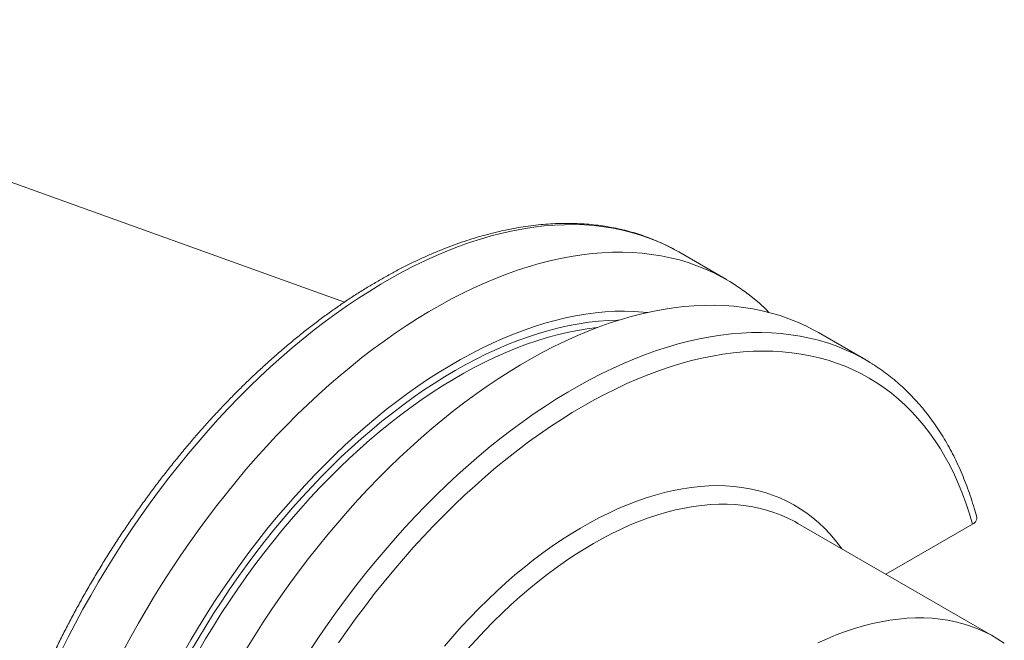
# Model space of a CAD drawing. Header units: inches. Extents: x 0.5 to 16.5, y 0.2 to 10.8.
# Tile 11 of 13: x 12 to 13.4, y 8.7 to 9.6. Entities that reach past the tile are written whole.
import ezdxf

# ---------------------------------------------------------------- set-up
doc = ezdxf.new("R2010")
doc.units = ezdxf.units.IN
doc.header["$MEASUREMENT"] = 0

msp = doc.modelspace()

# ---------------------------------------------------------------- linework, layer by layer
at = {"color": 7, "linetype": 'Continuous', "lineweight": 15}
for p, q in [((12.4961, 9.1694), (11.3793, 9.5719)), ((13.0408, 9.2017), (12.9726, 9.241)), ((13.239, 9.0873), (13.1717, 9.1261)), ((13.1423, 8.8544), (13.142, 8.8546)), ((13.4228, 8.6925), (13.1423, 8.8544)), ((13.2678, 8.7819), (13.3912, 8.8531))]:
    msp.add_line(p, q, dxfattribs=at)
at = {"color": 8, "linetype": 'Continuous', "lineweight": 0, "flags": 128}
for points in [[(12.964, 9.2458), (12.9545, 9.2506), (12.9426, 9.256), (12.9305, 9.2609), (12.9181, 9.2652), (12.9054, 9.2689), (12.8924, 9.2722), (12.8793, 9.2748), (12.8658, 9.277), (12.8522, 9.2785), (12.8383, 9.2795), (12.8243, 9.28), (12.81, 9.2799), (12.7955, 9.2793), (12.7809, 9.2781), (12.7661, 9.2763), (12.7512, 9.274), (12.7361, 9.2712), (12.7209, 9.2678), (12.7055, 9.2638), (12.6901, 9.2593), (12.6746, 9.2543), (12.6589, 9.2487), (12.6432, 9.2426), (12.6275, 9.236), (12.6116, 9.2288), (12.5958, 9.2212), (12.5799, 9.213), (12.564, 9.2043), (12.5481, 9.1951), (12.5322, 9.1854), (12.5163, 9.1753), (12.5004, 9.1646), (12.4846, 9.1535), (12.4688, 9.1419), (12.4531, 9.1299), (12.4375, 9.1174), (12.4219, 9.1045), (12.4065, 9.0912), (12.3911, 9.0774), (12.3759, 9.0632), (12.3608, 9.0487), (12.3459, 9.0337), (12.3311, 9.0184), (12.3165, 9.0027), (12.302, 8.9867), (12.2878, 8.9703), (12.2737, 8.9536), (12.2598, 8.9366), (12.2462, 8.9192), (12.2328, 8.9016), (12.2196, 8.8837), (12.2066, 8.8656), (12.194, 8.8471), (12.1815, 8.8285), (12.1694, 8.8096), (12.1575, 8.7905), (12.1459, 8.7712), (12.1347, 8.7517), (12.1237, 8.7321), (12.113, 8.7123), (12.1027, 8.6923), (12.0927, 8.6723)], [(12.8879, 9.1441), (12.8857, 9.144), (12.8722, 9.1436), (12.8584, 9.1426), (12.8445, 9.141), (12.8305, 9.1389), (12.8163, 9.1363), (12.8019, 9.1331), (12.7875, 9.1294), (12.7729, 9.1251), (12.7583, 9.1203), (12.7435, 9.115), (12.7287, 9.1091), (12.7138, 9.1028), (12.6989, 9.0959), (12.684, 9.0885), (12.669, 9.0806), (12.654, 9.0721), (12.639, 9.0632), (12.624, 9.0539), (12.6091, 9.044), (12.5941, 9.0337), (12.5793, 9.0229), (12.5645, 9.0116), (12.5497, 8.9999), (12.5351, 8.9878), (12.5205, 8.9753), (12.5061, 8.9623), (12.4917, 8.949), (12.4775, 8.9352), (12.4635, 8.9211), (12.4496, 8.9066), (12.4358, 8.8917), (12.4223, 8.8765), (12.4089, 8.8609), (12.3957, 8.8451), (12.3827, 8.8289), (12.37, 8.8124), (12.3575, 8.7957), (12.3452, 8.7786), (12.3331, 8.7614), (12.3214, 8.7438), (12.3099, 8.7261), (12.2986, 8.7081), (12.2877, 8.69), (12.2771, 8.6717)], [(12.8566, 9.1333), (12.8561, 9.1333), (12.8422, 9.1315), (12.8281, 9.1292), (12.8138, 9.1264), (12.7994, 9.1229), (12.7849, 9.119), (12.7703, 9.1145), (12.7556, 9.1095), (12.7408, 9.1039), (12.726, 9.0978), (12.7111, 9.0912), (12.6962, 9.0841), (12.6812, 9.0764), (12.6662, 9.0683), (12.6512, 9.0596), (12.6362, 9.0504), (12.6213, 9.0408), (12.6063, 9.0307), (12.5914, 9.0201), (12.5766, 9.0091), (12.5618, 8.9976), (12.5471, 8.9856), (12.5325, 8.9733), (12.518, 8.9605), (12.5036, 8.9473), (12.4894, 8.9337), (12.4753, 8.9197), (12.4613, 8.9053), (12.4475, 8.8906), (12.4339, 8.8755), (12.4204, 8.8601), (12.4072, 8.8443), (12.3941, 8.8282), (12.3813, 8.8119), (12.3687, 8.7952), (12.3563, 8.7783), (12.3442, 8.7611), (12.3324, 8.7436), (12.3208, 8.7259), (12.3095, 8.708), (12.2985, 8.6899), (12.2877, 8.6716)], [(13.2303, 9.0921), (13.2209, 9.0968), (13.209, 9.1022), (13.1968, 9.1071), (13.1844, 9.1114), (13.1717, 9.1152), (13.1588, 9.1184), (13.1456, 9.1211), (13.1322, 9.1232), (13.1185, 9.1248), (13.1047, 9.1258), (13.0906, 9.1263), (13.0763, 9.1262), (13.0619, 9.1255), (13.0473, 9.1243), (13.0325, 9.1226), (13.0175, 9.1203), (13.0024, 9.1174), (12.9872, 9.114), (12.9719, 9.11), (12.9564, 9.1055), (12.9409, 9.1005), (12.9253, 9.0949), (12.9096, 9.0888), (12.8938, 9.0822), (12.878, 9.0751), (12.8621, 9.0674), (12.8462, 9.0592), (12.8303, 9.0505), (12.8144, 9.0413), (12.7985, 9.0317), (12.7826, 9.0215), (12.7667, 9.0109), (12.7509, 8.9997), (12.7352, 8.9882), (12.7194, 8.9761), (12.7038, 8.9637), (12.6883, 8.9507), (12.6728, 8.9374), (12.6575, 8.9236), (12.6423, 8.9095), (12.6272, 8.8949), (12.6122, 8.88), (12.5975, 8.8647), (12.5828, 8.849), (12.5684, 8.8329), (12.5541, 8.8165), (12.54, 8.7998), (12.5262, 8.7828), (12.5125, 8.7655), (12.4991, 8.7479), (12.4859, 8.73), (12.473, 8.7118), (12.4603, 8.6934), (12.4479, 8.6747)], [(13.3912, 8.8531), (13.3868, 8.868), (13.3821, 8.8824), (13.3769, 8.8965), (13.3714, 8.9101), (13.3655, 8.9234), (13.3592, 8.9362), (13.3524, 8.9486), (13.3454, 8.9606), (13.3379, 8.9721), (13.3301, 8.9832), (13.3219, 8.9938), (13.3133, 9.004), (13.3044, 9.0136), (13.2952, 9.0228), (13.2856, 9.0315), (13.2756, 9.0397), (13.2654, 9.0474), (13.2548, 9.0546), (13.244, 9.0613), (13.2328, 9.0674), (13.2213, 9.0731), (13.2096, 9.0782), (13.1976, 9.0827), (13.1853, 9.0868), (13.1728, 9.0903), (13.16, 9.0932), (13.1469, 9.0956), (13.1337, 9.0975), (13.1202, 9.0988), (13.1065, 9.0996), (13.0926, 9.0999), (13.0786, 9.0995), (13.0643, 9.0987), (13.0499, 9.0973), (13.0353, 9.0953), (13.0206, 9.0928), (13.0057, 9.0898), (12.9907, 9.0862), (12.9756, 9.0821), (12.9604, 9.0774), (12.9452, 9.0723), (12.9298, 9.0666), (12.9143, 9.0603), (12.8988, 9.0536), (12.8833, 9.0463), (12.8677, 9.0385), (12.8521, 9.0303), (12.8365, 9.0215), (12.8209, 9.0122), (12.8053, 9.0025), (12.7897, 8.9923), (12.7742, 8.9816), (12.7587, 8.9705), (12.7432, 8.9589), (12.7279, 8.9468), (12.7126, 8.9343), (12.6974, 8.9214), (12.6823, 8.9081), (12.6673, 8.8944), (12.6524, 8.8803), (12.6377, 8.8658), (12.6231, 8.8509), (12.6087, 8.8357), (12.5944, 8.8201), (12.5804, 8.8041), (12.5665, 8.7879), (12.5528, 8.7713), (12.5393, 8.7544), (12.5261, 8.7372), (12.513, 8.7198), (12.5002, 8.702), (12.4877, 8.6841)], [(12.6386, 8.6796), (12.6506, 8.6935), (12.6628, 8.7071), (12.6752, 8.7203), (12.6877, 8.7332), (12.7004, 8.7457), (12.7132, 8.7579), (12.7262, 8.7696), (12.7392, 8.7809), (12.7524, 8.7918), (12.7656, 8.8023), (12.7789, 8.8123), (12.7923, 8.8218), (12.8057, 8.831), (12.8191, 8.8396), (12.8326, 8.8477), (12.846, 8.8554), (12.8595, 8.8626), (12.8729, 8.8692), (12.8863, 8.8754), (12.8996, 8.881), (12.9129, 8.8862), (12.9261, 8.8908), (12.9392, 8.8948), (12.9522, 8.8984), (12.9651, 8.9014), (12.9779, 8.9038), (12.9905, 8.9057), (13.003, 8.9071), (13.0153, 8.9079), (13.0274, 8.9082), (13.0394, 8.9079), (13.0511, 8.907), (13.0626, 8.9057), (13.0739, 8.9037), (13.085, 8.9013), (13.0958, 8.8983), (13.1064, 8.8947), (13.1166, 8.8906), (13.1267, 8.886), (13.1364, 8.8809), (13.1458, 8.8752), (13.1549, 8.8691), (13.1637, 8.8624), (13.1722, 8.8552), (13.1803, 8.8475), (13.1881, 8.8394), (13.1956, 8.8307), (13.2027, 8.8216), (13.2052, 8.8181)], [(13.142, 8.8546), (13.1378, 8.8569), (13.1282, 8.8618), (13.1183, 8.8662), (13.1081, 8.87), (13.0976, 8.8733), (13.0869, 8.8761), (13.0759, 8.8783), (13.0647, 8.8799), (13.0533, 8.8811), (13.0417, 8.8816), (13.0299, 8.8817), (13.0179, 8.8812), (13.0057, 8.8801), (12.9933, 8.8785), (12.9809, 8.8763), (12.9682, 8.8737), (12.9555, 8.8704), (12.9427, 8.8666), (12.9297, 8.8623), (12.9167, 8.8575), (12.9036, 8.8522), (12.8905, 8.8463), (12.8773, 8.8399), (12.8641, 8.833), (12.8509, 8.8257), (12.8376, 8.8178), (12.8244, 8.8094), (12.8112, 8.8006), (12.7981, 8.7913), (12.785, 8.7816), (12.772, 8.7714), (12.759, 8.7608), (12.7462, 8.7497), (12.7334, 8.7382), (12.7208, 8.7264), (12.7083, 8.7141), (12.696, 8.7015), (12.6838, 8.6885), (12.6718, 8.6752)]]:
    msp.add_lwpolyline(points, dxfattribs=at)
at = {"color": 7, "linetype": 'Continuous', "lineweight": 15, "flags": 128}
for points in [[(12.9726, 9.241), (12.9661, 9.2447), (12.964, 9.2458)], [(13.1011, 9.1549), (13.0971, 9.1589), (13.0875, 9.1679), (13.0775, 9.1764), (13.0671, 9.1844), (13.0565, 9.1919), (13.0455, 9.1989), (13.0342, 9.2053), (13.0226, 9.2113), (13.0108, 9.2167), (12.9986, 9.2215), (12.9862, 9.2258), (12.9735, 9.2296), (12.9606, 9.2328), (12.9474, 9.2355), (12.934, 9.2376), (12.9203, 9.2392), (12.9065, 9.2402), (12.8924, 9.2407), (12.8781, 9.2406), (12.8637, 9.2399), (12.849, 9.2387), (12.8343, 9.237), (12.8193, 9.2347), (12.8042, 9.2318), (12.789, 9.2284), (12.7737, 9.2245), (12.7582, 9.22), (12.7427, 9.2149), (12.7271, 9.2094), (12.7114, 9.2033), (12.6956, 9.1966), (12.6798, 9.1895), (12.6639, 9.1818), (12.648, 9.1736), (12.6321, 9.165), (12.6162, 9.1558), (12.6003, 9.1461), (12.5844, 9.1359), (12.5685, 9.1253), (12.5527, 9.1142), (12.5369, 9.1026), (12.5212, 9.0906), (12.5056, 9.0781), (12.4901, 9.0652), (12.4746, 9.0518), (12.4593, 9.0381), (12.4441, 9.0239), (12.429, 9.0093), (12.414, 8.9944), (12.3992, 8.9791), (12.3846, 8.9634), (12.3702, 8.9474), (12.3559, 8.931), (12.3418, 8.9143), (12.328, 8.8972), (12.3143, 8.8799), (12.3009, 8.8623), (12.2877, 8.8444), (12.2748, 8.8262), (12.2621, 8.8078), (12.2497, 8.7892), (12.2375, 8.7703), (12.2256, 8.7512), (12.2141, 8.7319), (12.2028, 8.7124), (12.1918, 8.6928), (12.1812, 8.673)], [(13.1717, 9.1261), (13.1651, 9.1298), (13.1535, 9.1357), (13.1417, 9.1411), (13.1295, 9.146), (13.1171, 9.1503), (13.1044, 9.154), (13.0915, 9.1573), (13.0783, 9.1599), (13.0649, 9.1621), (13.0512, 9.1636), (13.0373, 9.1647), (13.0233, 9.1651), (13.009, 9.165), (12.9946, 9.1644), (12.9799, 9.1632), (12.9651, 9.1614), (12.9502, 9.1591), (12.9351, 9.1563), (12.9199, 9.1529), (12.9046, 9.1489), (12.8891, 9.1444), (12.8736, 9.1394), (12.8579, 9.1338), (12.8422, 9.1277), (12.8265, 9.1211), (12.8106, 9.1139), (12.7948, 9.1063), (12.7789, 9.0981), (12.763, 9.0894), (12.7471, 9.0802), (12.7312, 9.0705), (12.7153, 9.0604), (12.6994, 9.0497), (12.6836, 9.0386), (12.6678, 9.027), (12.6521, 9.015), (12.6365, 9.0025), (12.6209, 8.9896), (12.6055, 8.9763), (12.5902, 8.9625), (12.5749, 8.9483), (12.5599, 8.9338), (12.5449, 8.9188), (12.5301, 8.9035), (12.5155, 8.8878), (12.5011, 8.8718), (12.4868, 8.8554), (12.4727, 8.8387), (12.4589, 8.8217), (12.4452, 8.8044), (12.4318, 8.7867), (12.4186, 8.7688), (12.4057, 8.7507), (12.393, 8.7322), (12.3805, 8.7136), (12.3684, 8.6947), (12.3565, 8.6756)], [(12.9287, 9.1549), (12.9221, 9.1555), (12.9088, 9.1564), (12.8954, 9.1567), (12.8817, 9.1565), (12.8679, 9.1557), (12.8539, 9.1544), (12.8397, 9.1525), (12.8254, 9.15), (12.811, 9.147), (12.7964, 9.1435), (12.7817, 9.1394), (12.7669, 9.1348), (12.7521, 9.1297), (12.7371, 9.124), (12.7221, 9.1178), (12.707, 9.1111), (12.6919, 9.1038), (12.6767, 9.0961), (12.6616, 9.0878), (12.6464, 9.079), (12.6312, 9.0698), (12.6161, 9.0601), (12.601, 9.0499), (12.5859, 9.0392), (12.5709, 9.028), (12.5559, 9.0165), (12.5411, 9.0044), (12.5263, 8.992), (12.5116, 8.9791), (12.497, 8.9658), (12.4826, 8.9521), (12.4683, 8.938), (12.4541, 8.9236), (12.4401, 8.9088), (12.4263, 8.8936), (12.4126, 8.8781), (12.3992, 8.8622), (12.3859, 8.846), (12.3729, 8.8296), (12.3601, 8.8128), (12.3475, 8.7957), (12.3351, 8.7784), (12.3231, 8.7609), (12.3112, 8.7431), (12.2997, 8.725), (12.2884, 8.7068), (12.2774, 8.6884), (12.2668, 8.6698)], [(13.1707, 8.6843), (13.1839, 8.6901), (13.197, 8.6955), (13.21, 8.7003), (13.2229, 8.7047), (13.2358, 8.7084), (13.2485, 8.7117), (13.2611, 8.7144), (13.2736, 8.7165), (13.2859, 8.7182), (13.2981, 8.7192), (13.3101, 8.7198), (13.3219, 8.7197), (13.3335, 8.7192), (13.345, 8.7181), (13.3562, 8.7164), (13.3671, 8.7142), (13.3778, 8.7114), (13.3883, 8.7082), (13.3985, 8.7043), (13.4084, 8.7), (13.4181, 8.6951), (13.4274, 8.6897), (13.4365, 8.6838)]]:
    msp.add_lwpolyline(points, dxfattribs=at)
at = {"color": 7, "linetype": 'Continuous', "lineweight": 15}
msp.add_arc((13.1001, 8.8466), 0.2779, 58.1085, 62.047, dxfattribs=at)
for points, knots in [([(12.9635, 9.246), (12.9626, 9.2465), (12.9581, 9.249), (12.9496, 9.2531), (12.9381, 9.2581), (12.9263, 9.2627), (12.9144, 9.2668), (12.9021, 9.2704), (12.8897, 9.2735), (12.877, 9.2761), (12.8642, 9.2782), (12.8511, 9.2799), (12.8378, 9.281), (12.8243, 9.2817), (12.8107, 9.2819), (12.7969, 9.2815), (12.7829, 9.2807), (12.7688, 9.2793), (12.7546, 9.2775), (12.7402, 9.2752), (12.7257, 9.2723), (12.7111, 9.269), (12.6964, 9.2652), (12.6816, 9.2609), (12.6667, 9.2561), (12.6517, 9.2509), (12.6367, 9.2451), (12.6217, 9.2389), (12.6066, 9.2322), (12.5915, 9.225), (12.5763, 9.2174), (12.5612, 9.2094), (12.5461, 9.2008), (12.5309, 9.1919), (12.5158, 9.1825), (12.5007, 9.1727), (12.4857, 9.1624), (12.4707, 9.1518), (12.4558, 9.1407), (12.4409, 9.1292), (12.4262, 9.1174), (12.4115, 9.1051), (12.3969, 9.0925), (12.3824, 9.0795), (12.368, 9.0662), (12.3537, 9.0525), (12.3396, 9.0385), (12.3256, 9.0241), (12.3118, 9.0094), (12.2981, 8.9944), (12.2846, 8.9791), (12.2713, 8.9635), (12.2582, 8.9476), (12.2452, 8.9314), (12.2324, 8.915), (12.2199, 8.8983), (12.2076, 8.8814), (12.1955, 8.8642), (12.1836, 8.8469), (12.1719, 8.8293), (12.1605, 8.8115), (12.1494, 8.7935), (12.1385, 8.7754), (12.1279, 8.7571), (12.1176, 8.7386), (12.1075, 8.72), (12.0978, 8.7013), (12.0883, 8.6824), (12.0791, 8.6635), (12.0702, 8.6444), (12.0617, 8.6253), (12.0534, 8.6061), (12.0455, 8.5869), (12.0379, 8.5676), (12.0306, 8.5483), (12.0237, 8.5289), (12.0171, 8.5096), (12.0109, 8.4902), (12.005, 8.4709), (11.9995, 8.4516), (11.9943, 8.4323), (11.9895, 8.4131), (11.9851, 8.3942), (11.9824, 8.3818), (11.9811, 8.3757)], [0, 0, 0, 0, 0.003, 0.015066, 0.027134, 0.039207, 0.05129, 0.063384, 0.075492, 0.087616, 0.099758, 0.111918, 0.124098, 0.136297, 0.148516, 0.160754, 0.17301, 0.185283, 0.197572, 0.209876, 0.222193, 0.234522, 0.24686, 0.259208, 0.271563, 0.283924, 0.29629, 0.308659, 0.321032, 0.333407, 0.345784, 0.358161, 0.370538, 0.382915, 0.395291, 0.407666, 0.420039, 0.432411, 0.444781, 0.45715, 0.469516, 0.481881, 0.494244, 0.506605, 0.518964, 0.531321, 0.543676, 0.55603, 0.568382, 0.580732, 0.593081, 0.605429, 0.617775, 0.63012, 0.642464, 0.654807, 0.667149, 0.679491, 0.691831, 0.704171, 0.716511, 0.728851, 0.74119, 0.753529, 0.765868, 0.778208, 0.790547, 0.802887, 0.815227, 0.827568, 0.83991, 0.852252, 0.864595, 0.87694, 0.889285, 0.901631, 0.913979, 0.926329, 0.938679, 0.951032, 0.963386, 0.975742, 0.9881, 1, 1, 1, 1]), ([(13.3971, 8.8635), (13.396, 8.8677), (13.3934, 8.8769), (13.3891, 8.8905), (13.3843, 8.9045), (13.3791, 8.9181), (13.3735, 8.9314), (13.3675, 8.9443), (13.3612, 8.9568), (13.3545, 8.9689), (13.3475, 8.9806), (13.3401, 8.992), (13.3324, 9.0029), (13.3244, 9.0133), (13.316, 9.0234), (13.3073, 9.033), (13.2983, 9.0422), (13.289, 9.0509), (13.2794, 9.0592), (13.2695, 9.0671), (13.2593, 9.0744), (13.2519, 9.0795), (13.2478, 9.0819), (13.2472, 9.0823)], [0, 0, 0, 0, 0.043832, 0.094317, 0.144766, 0.195173, 0.245531, 0.295835, 0.346078, 0.396255, 0.446361, 0.49639, 0.54634, 0.596209, 0.645995, 0.6957, 0.745327, 0.79488, 0.844366, 0.893794, 0.943173, 0.992514, 1, 1, 1, 1]), ([(13.3912, 8.8531), (13.3924, 8.8539), (13.3943, 8.8552), (13.3961, 8.8575), (13.3971, 8.8595), (13.3975, 8.8615), (13.3973, 8.8628), (13.3971, 8.8635)], [0, 0, 0, 0, 0.278082, 0.460082, 0.647549, 0.826127, 1, 1, 1, 1])]:
    msp.add_open_spline(points, degree=3, knots=knots, dxfattribs=at)

doc.saveas('drawing.dxf')
